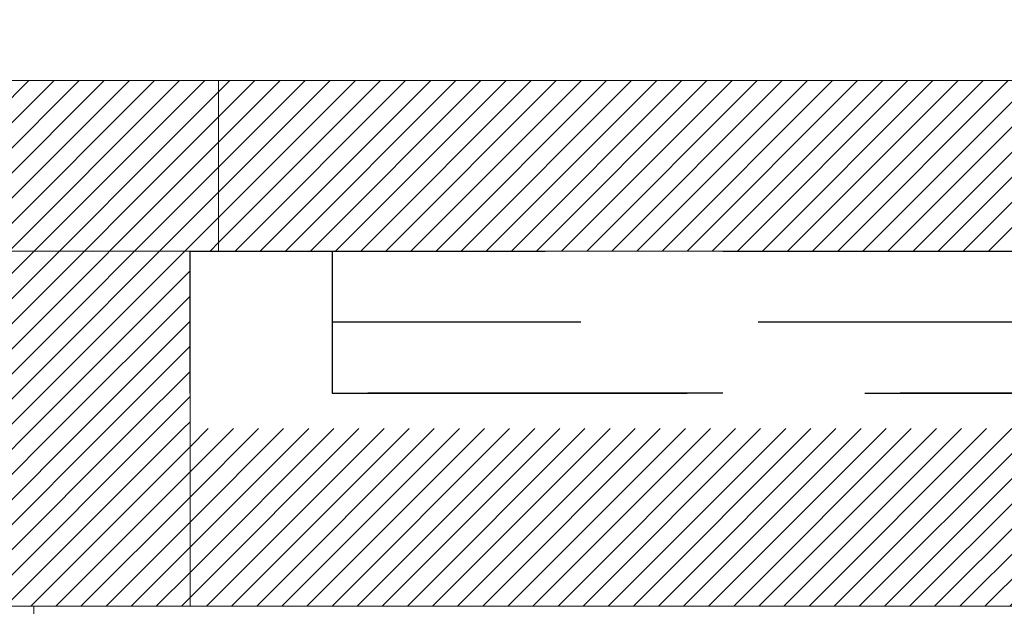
# Model space of a CAD drawing. Header units: inches. Extents: x 27484 to 71626, y -45113 to 39.
# Tile 232 of 256: x 34130 to 34200, y -22909 to -22868. Entities that reach past the tile are written whole.
import ezdxf

# ---------------------------------------------------------------- set-up
doc = ezdxf.new("R2010")
doc.units = ezdxf.units.IN
doc.header["$LTSCALE"] = 50
doc.header["$MEASUREMENT"] = 0
doc.linetypes.add('DASHED', pattern=[0.75, 0.5, -0.25])
for name, color, linetype, lineweight in [('A-okna projektowane', 4, 'Continuous', 30), ('A-SCIANY', 5, 'Continuous', 18), ('A-ść. istn.', 8, 'Continuous', 0), ('mat', 7, 'Continuous', 9)]:
    doc.layers.add(name, color=color, linetype=linetype, lineweight=lineweight)
pattern_1 = [(45, (31560.1443, -34930.5661), (-0.88388348, 0.88388348), [])]

msp = doc.modelspace()

# ---------------------------------------------------------------- hatches: boundary and pattern name
at = {"layer": 'A-ść. istn.', "ltscale": 0.1}
h = msp.add_hatch(dxfattribs=at)
h.set_pattern_fill('ANSI31', color=256, scale=10)
h.set_pattern_definition(pattern_1)
h.paths.add_polyline_path([(34039.48246, -22741.96968), (34014.98246, -22741.96968), (34014.98246, -22747.96968), (34033.48246, -22747.96968), (34033.48246, -22766.46968), (34039.48246, -22766.46968)])
h.paths.add_polyline_path([(34033.48246, -22747.96968), (34014.98246, -22747.96968), (34014.98246, -22753.96968), (34027.48246, -22753.96968), (34027.48246, -22766.46968), (34033.48246, -22766.46968)], flags=17)
h.paths.add_polyline_path([(34027.48246, -22753.96968), (34014.98246, -22753.96968), (34014.98246, -22766.46968), (34027.48246, -22766.46968)], flags=16)
h.paths.add_polyline_path([(34027.48246, -22766.46968), (34014.98246, -22766.46968), (34014.98246, -22896.46968), (34142.48246, -22896.46968), (34142.48246, -22883.96968), (34027.48246, -22883.96968)])
h.paths.add_polyline_path([(34033.48246, -22766.46968), (34027.48246, -22766.46968), (34027.48246, -22883.96968), (34142.48246, -22883.96968), (34142.48246, -22883.96968), (34144.48246, -22883.96968), (34144.48246, -22877.96968), (34033.48246, -22877.96968)])
h.paths.add_polyline_path([(34039.48246, -22766.46968), (34033.48246, -22766.46968), (34033.48246, -22877.96968), (34144.48246, -22877.96968), (34144.48246, -22871.96968), (34039.48246, -22871.96968)], flags=17)
h = msp.add_hatch(dxfattribs=at)
h.set_pattern_fill('ANSI31', color=256, scale=10)
h.set_pattern_definition(pattern_1)
h.paths.add_polyline_path([(34217.48246, -22877.96968), (34144.48246, -22877.96968), (34144.48246, -22883.96968), (34217.48246, -22883.96968)])
h.paths.add_polyline_path([(34217.48246, -22871.96968), (34144.48246, -22871.96968), (34144.48246, -22877.96968), (34217.48246, -22877.96968)])
h.paths.add_polyline_path([(34290.48246, -22871.96968), (34217.48246, -22871.96968), (34217.48246, -22877.96968), (34290.48246, -22877.96968)])
h.paths.add_polyline_path([(34290.48246, -22877.96968), (34217.48246, -22877.96968), (34217.48246, -22883.96968), (34290.48246, -22883.96968)])
h = msp.add_hatch(dxfattribs=at)
h.set_pattern_fill('ANSI31', color=256, scale=10)
h.set_pattern_definition(pattern_1)
h.paths.add_polyline_path([(34014.98246, -22896.46968), (34002.48246, -22896.46968), (34002.48246, -22909.96968), (34014.98246, -22909.96968)])
h.paths.add_polyline_path([(34142.48246, -22896.46968), (34014.98246, -22896.46968), (34014.98246, -22909.96968), (34027.48246, -22909.96968), (34027.48246, -22908.96968), (34142.48246, -22908.96968)])
h = msp.add_hatch(dxfattribs=at)
h.set_pattern_fill('ANSI31', color=256, scale=10)
h.set_pattern_definition(pattern_1)
h.paths.add_polyline_path([(34217.48246, -22896.46968), (34142.48246, -22896.46968), (34142.48246, -22908.96968), (34217.48246, -22908.96968)])
h.paths.add_polyline_path([(34292.48246, -22896.46968), (34217.48246, -22896.46968), (34217.48246, -22908.96968), (34292.48246, -22908.96968)])

# ---------------------------------------------------------------- linework, layer by layer
at = {"layer": 'A-okna projektowane', "linetype": 'DASHED'}
msp.add_lwpolyline([(34142.48246, -22883.96968), (34292.48246, -22883.96968), (34292.48246, -22893.96968), (34142.48246, -22893.96968), (34142.48246, -22883.96968), (34152.48246, -22883.96968), (34152.48246, -22893.96968), (34282.48246, -22893.96968), (34282.48246, -22883.96968), (34282.48246, -22888.96968), (34152.48246, -22888.96968), (34152.48246, -22888.96968), (34152.48246, -22888.96968), (34152.48246, -22888.96968)], dxfattribs=at)
at = {"layer": 'A-SCIANY', "ltscale": 3}
for p, q in [((34039.48246, -22871.96968), (35155.48246, -22871.96968)), ((34144.48246, -22871.96968), (34144.48246, -22883.96968)), ((34142.48246, -22908.96968), (34142.48246, -22883.96968)), ((34027.48246, -22908.96968), (34542.48246, -22908.96968))]:
    msp.add_line(p, q, dxfattribs=at)
at = {"layer": 'A-SCIANY', "color": 2, "ltscale": 3}
msp.add_line((34131.48246, -23048.96968), (34131.48246, -22908.96968), dxfattribs=at)
at = {"layer": 'mat'}
msp.add_line((34027.48246, -22883.96968), (35172.48246, -22883.96968), dxfattribs=at)

doc.saveas('drawing.dxf')
